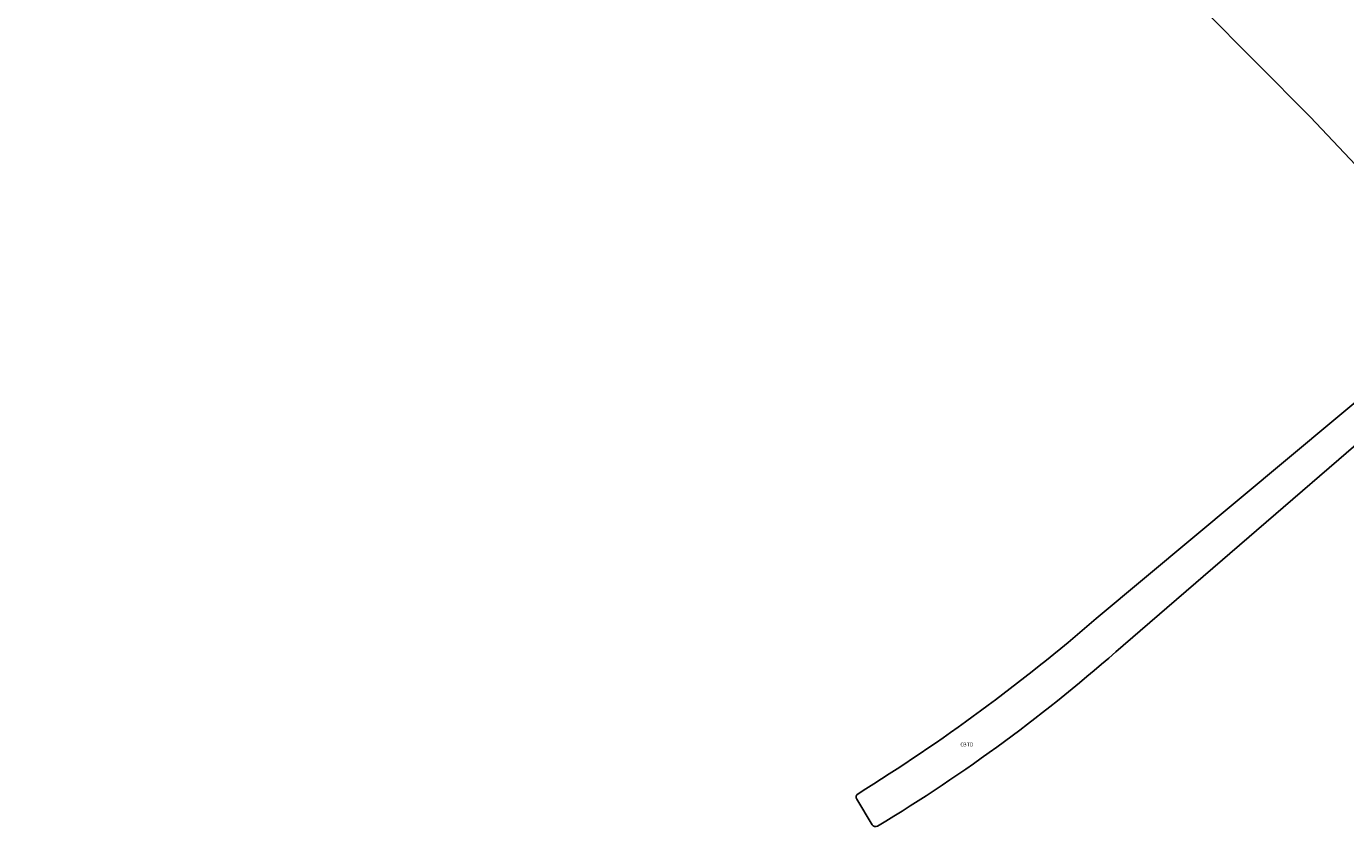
# Model space of a CAD drawing. Extents: x 163074 to 167167, y 441438 to 444019.
# Tile 29 of 49: x 164016 to 164343, y 442956 to 443155. Entities that reach past the tile are written whole.
import ezdxf
from ezdxf.enums import TextEntityAlignment as Align

# ---------------------------------------------------------------- set-up
doc = ezdxf.new("R2010")
doc.units = 0
doc.header["$LTSCALE"] = 4
doc.layers.add('CBTD', color=7, linetype='CONTINUOUS')
doc.layers.add('G_BTD', color=3, linetype='CONTINUOUS')
doc.styles.add('ISO', font='ISO')

msp = doc.modelspace()

# ---------------------------------------------------------------- linework, layer by layer
at = {"layer": 'G_BTD', "linetype": 'Continuous', "transparency": 33554687}
for points in [[(164015.521, 443360.011), (164026.629, 443353.285), (164031.15, 443350.69), (164033.155, 443349.825), (164042.923, 443345.225), (164063.138, 443335.574), (164083.304, 443325.823), (164111.386, 443312.068), (164127.051, 443302.789), (164146.785, 443291.595), (164160.406, 443283.633), (164180.754, 443270.527), (164191.053, 443262.879), (164216.108, 443243.861), (164240.677, 443224.464), (164255.374, 443211.54), (164263.491, 443203.813), (164283.539, 443183.969), (164307.469, 443159.407), (164334.505, 443132.249), (164359.673, 443105.598), (164376.315, 443087.056)], [(164376.315, 443087.056), (164281.275, 443007.761)], [(164287.921, 443001.079), (164381.277, 443081.529)], [(164221.772, 442962.871), (164225.588, 442956.566)]]:
    msp.add_lwpolyline(points, dxfattribs=at)
for points in [[(164281.275, 443007.761, -0.0390581), (164222.1, 442964.238)], [(164226.959, 442956.226, 0.046342), (164287.921, 443001.079)], [(164222.1, 442964.238, 0.4104832), (164221.772, 442962.871)], [(164225.588, 442956.566, 0.4132876), (164226.959, 442956.226)]]:
    msp.add_lwpolyline(points, format="xyb", dxfattribs=at)

# ---------------------------------------------------------------- texts
at = {"layer": 'CBTD', "transparency": 33554687, "style": 'ISO'}
msp.add_text('CBTD', height=0.9, dxfattribs=at).set_placement((164249.132, 442976.47), align=Align.MIDDLE_CENTER)

doc.saveas('drawing.dxf')
